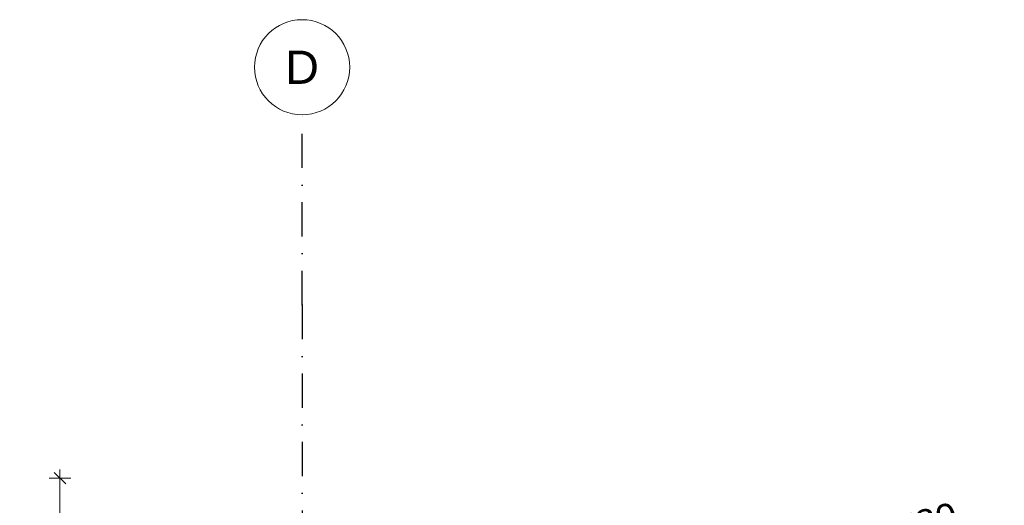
# Model space of a CAD drawing. Header units: millimetres. Extents: x -12989 to 381717, y -50461 to 30884.
# Tile 30 of 63: x 362302 to 367475, y -38014 to -35461. Entities that reach past the tile are written whole.
import ezdxf
from ezdxf.enums import TextEntityAlignment as Align

# ---------------------------------------------------------------- set-up
doc = ezdxf.new("R2010")
doc.units = ezdxf.units.MM
doc.header["$MEASUREMENT"] = 0
doc.linetypes.add('Kropki i Kreski', pattern=[360, 180, -90, 0, -90])
doc.linetypes.add('Wipeout_Contour', pattern=[1000, 0, -1000])
for name, color, linetype in [('A_WYM_SYTUACJA', 7, 'Continuous'), ('Nowe_A__DACHY', 7, 'Continuous'), ('Nowe_A_WYM', 7, 'Continuous'), ('Nowe_Warstwa IFC.Import IFC', 7, 'Continuous')]:
    doc.layers.add(name, color=color, linetype=linetype)
for name, color, linetype, lineweight in [('A_WYM_SYTUACJA_Nr_pióra__1', 7, 'Continuous', 13), ('A_WYM_SYTUACJA_Nr_pióra__45', 7, 'Continuous', 15), ('A_WYM_SYTUACJA_Nr_pióra__85', 7, 'Continuous', 13), ('Nowe_A_WYM_Nr_pióra__1', 7, 'Continuous', 13), ('Nowe_A_WYM_Nr_pióra__45', 7, 'Continuous', 15), ('Nowe_A_WYM_Nr_pióra__85', 7, 'Continuous', 13), ('Nowe_Warstwa IFC.Import IFC_Nr_pióra__1', 7, 'Continuous', 13), ('Nowe_Warstwa IFC.Import IFC_Nr_pióra__25', 7, 'Continuous', 25), ('Nowe_Warstwa IFC.Import IFC_Nr_pióra__7', 7, 'Continuous', 13)]:
    doc.layers.add(name, color=color, linetype=linetype, lineweight=lineweight)
doc.styles.add('STYL_AUTOMATYCZNY_1', font='arial.ttf')
doc.styles.add('STYL_AUTOMATYCZNY_5', font='arial.ttf')
doc.dimstyles.new('STYL_AUTOMATYCZNY__1', dxfattribs={"dimtxt": 139.999998, "dimasz": 57, "dimexe": 0.18, "dimexo": 0.0625, "dimgap": 0, "dimtad": 1, "dimdec": 0, "dimlfac": 0.1, "dimzin": 0, "dimdsep": 46, "dimtxsty": 'STYL_AUTOMATYCZNY_5', "dimblk": 'ARROWHEAD_6', "dimblk1": 'ARROWHEAD_6', "dimblk2": 'ARROWHEAD_6', "dimcen": 0.09, "dimse1": 1, "dimse2": 1, "dimclrd": 7, "dimclre": 7, "dimclrt": 7, "dimadec": 0, "dimazin": 0, "dimtfac": 1, "dimtdec": 4, "dimtmove": 0, "dimatfit": 3, "dimfxl": 0, "dimtolj": 1, "dimtzin": 0, "dimarcsym": 0})

# ---------------------------------------------------------------- blocks, each defined once
blk = doc.blocks.new('ElemPrzekroju_85_1', base_point=(363535.4, -45960.6))
at = {"color": 254, "linetype": 'Wipeout_Contour', "lineweight": 0, "ltscale": 1477349.010980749}
blk.add_wipeout([(363505.4, -40105.7), (371035.4, -38088.1), (371035.4, -37881), (363505.4, -39898.7)], dxfattribs=at).dxf.layer = 'Nowe_A__DACHY'
blk = doc.blocks.new('Standardowy znacznik osi[4]_1', base_point=(363785.4, -35960.6))
at = {"layer": 'Nowe_Warstwa IFC.Import IFC_Nr_pióra__25', "color": 7, "linetype": 'Kropki i Kreski', "lineweight": 25}
for q in [(363785.4, -35960.6), (363785.4, -48960.6)]:
    blk.add_line((363785.4, -36960.6), q, dxfattribs=at)
blk.add_point((363785.4, -36960.6), dxfattribs=at)
blk.add_point((363785.4, -36960.6), dxfattribs=at)
at = {"layer": 'Nowe_Warstwa IFC.Import IFC_Nr_pióra__7', "color": 7, "linetype": 'Continuous', "lineweight": 13}
blk.add_circle((363785.4, -35710.6), 250, dxfattribs=at)
at = {"layer": 'Nowe_Warstwa IFC.Import IFC_Nr_pióra__1', "color": 7, "lineweight": 13, "style": 'STYL_AUTOMATYCZNY_1'}
for tag, p in [('AC_MarkerText_1_0', (363785.4, -35623.1)), ('AC_MarkerText_1_1', (363785.4, -50123.1))]:
    blk.add_attdef(tag, text='', height=175, rotation=360, dxfattribs=at).set_placement(p, align=Align.TOP_CENTER)
blk = doc.blocks.new('*D187', base_point=(363535.4, -45960.6))
at = {"layer": 'Nowe_A_WYM_Nr_pióra__45', "color": 7, "linetype": 'Continuous', "lineweight": 15}
for p, q in [((362543.3, -37900.7), (362483.3, -37840.7)), ((362483.3, -45950.6), (362543.3, -46010.6))]:
    blk.add_line(p, q, dxfattribs=at)
at = {"layer": 'Nowe_A_WYM_Nr_pióra__85', "color": 7, "linetype": 'Continuous', "lineweight": 13}
for p, q in [((362513.3, -37870.7), (362513.3, -37825.7)), ((362569.5, -37870.7), (362457, -37870.7)), ((362513.3, -45980.6), (362513.3, -37870.7)), ((362569.5, -45980.6), (362457, -45980.6)), ((362513.3, -46025.6), (362513.3, -45980.6))]:
    blk.add_line(p, q, dxfattribs=at)
at = {"layer": 'Nowe_A_WYM_Nr_pióra__1', "color": 7, "lineweight": 13, "insert": (362485.3, -42078.7), "char_height": 140, "attachment_point": 7, "rotation": 90, "style": 'STYL_AUTOMATYCZNY_5'}
blk.add_mtext('\\A1;{\\pql;\\fArial|b0|i0|c238|p0;\\W1.000000;811}', dxfattribs=at)
blk = doc.blocks.new('ARROWHEAD_6')
at = {"color": 0, "linetype": 'Continuous', "lineweight": 0}
for p, q in [((0, 0), (-1, 0)), ((-0.5, -0.5), (0.5, 0.5))]:
    blk.add_line(p, q, dxfattribs=at)
blk = doc.blocks.new('*D188', base_point=(363535.4, -45960.6))
at = {"layer": 'A_WYM_SYTUACJA_Nr_pióra__45', "color": 7, "linetype": 'Continuous', "lineweight": 15}
for p, q in [((370832.4, -37228.9), (370874.8, -37155.4)), ((363344.8, -39173.1), (363302.4, -39246.5))]:
    blk.add_line(p, q, dxfattribs=at)
at = {"layer": 'A_WYM_SYTUACJA_Nr_pióra__85', "color": 7, "linetype": 'Continuous', "lineweight": 13}
for p, q in [((370868.1, -37246.5), (370839, -37137.8)), ((363323.6, -39209.8), (370853.6, -37192.1)), ((370853.6, -37192.1), (370897.1, -37180.5)), ((363338.1, -39264.1), (363309, -39155.5)), ((363280.1, -39221.4), (363323.6, -39209.8))]:
    blk.add_line(p, q, dxfattribs=at)
at = {"layer": 'A_WYM_SYTUACJA_Nr_pióra__1', "color": 7, "lineweight": 13, "insert": (366926.6, -38215.4), "char_height": 140, "attachment_point": 7, "rotation": 15, "style": 'STYL_AUTOMATYCZNY_5'}
blk.add_mtext('\\A1;{\\pql;\\fArial|b0|i0|c238|p0;\\W1.000000;780}', dxfattribs=at)

msp = doc.modelspace()

# ---------------------------------------------------------------- block references
at = {"layer": 'Nowe_A__DACHY', "lineweight": 0}
msp.add_blockref('ElemPrzekroju_85_1', (363535.4, -45960.6), dxfattribs=at)

# ---------------------------------------------------------------- next in the draw order: block references
at = {"layer": 'Nowe_Warstwa IFC.Import IFC', "color": 7, "linetype": 'Continuous', "lineweight": 13}
ref = msp.add_blockref('Standardowy znacznik osi[4]_1', (363785.4, -35960.6), dxfattribs=at)
ref.add_attrib('AC_MarkerText_1', 'D', dxfattribs={"layer": 'Nowe_Warstwa IFC.Import IFC_Nr_pióra__1', "color": 7, "lineweight": 13, "height": 175, "rotation": 360, "style": 'STYL_AUTOMATYCZNY_1'}).set_placement((363785.4, -35623.1), align=Align.TOP_CENTER)

# ---------------------------------------------------------------- next in the draw order: dimensions: what is measured, and where the dimension line sits
at = {"layer": 'A_WYM_SYTUACJA', "color": 7, "linetype": 'Continuous', "lineweight": 13}
dim = msp.add_linear_dim(base=(370853.6, -37192.1), p1=(363505.4, -39888.3), p2=(371035.4, -37870.7), angle=15, dimstyle='STYL_AUTOMATYCZNY__1', dxfattribs=at)
dim.commit()
dim.dimension.update_dxf_attribs({"geometry": '*D188', "text_midpoint": (367062.9, -38106.4), "dimtype": 160, "text_rotation": 15})
at = {"layer": 'Nowe_A_WYM', "color": 7, "linetype": 'Continuous', "lineweight": 13}
dim = msp.add_linear_dim(base=(362513.3, -37870.7), p1=(363585.4, -45980.6), p2=(371035.4, -37870.7), angle=90, dimstyle='STYL_AUTOMATYCZNY__1', dxfattribs=at)
dim.commit()
dim.dimension.update_dxf_attribs({"geometry": '*D187', "text_midpoint": (362415.3, -41918.9), "dimtype": 160, "text_rotation": 90})

doc.saveas('drawing.dxf')
